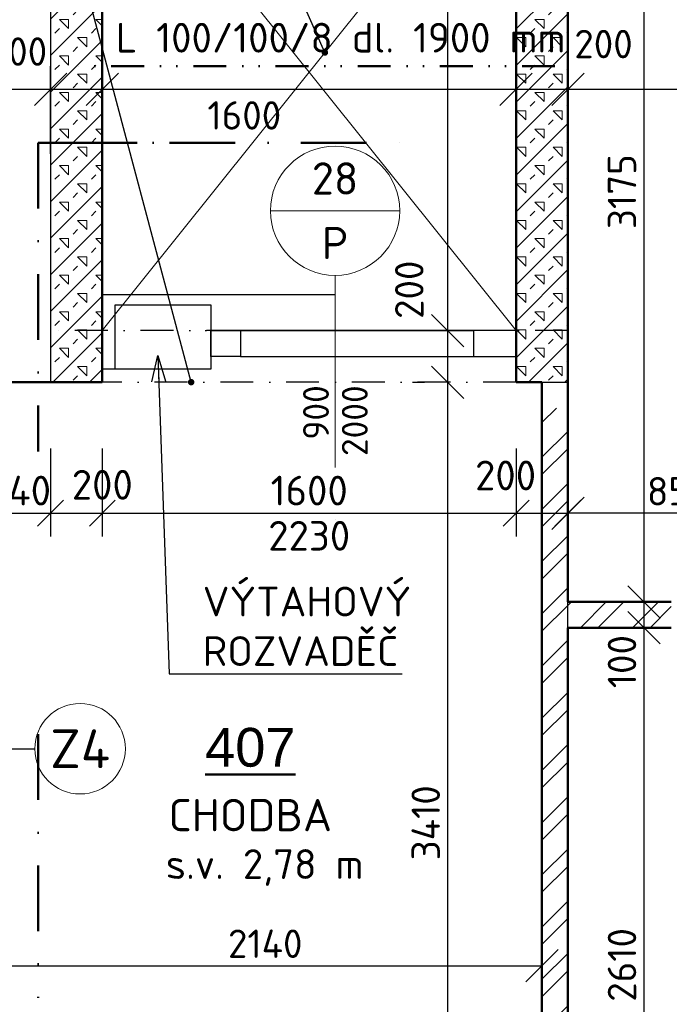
# Model space of a CAD drawing. Header units: millimetres. Extents: x -118752 to 407724, y -73278 to 155058.
# Tile 33 of 256: x 97445 to 99957, y -60256 to -56446. Entities that reach past the tile are written whole.
import ezdxf
from ezdxf.enums import TextEntityAlignment as Align

# ---------------------------------------------------------------- set-up
doc = ezdxf.new("R2010")
doc.units = ezdxf.units.MM
doc.header["$LTSCALE"] = 10
for name, pattern in [('DASHDOT', [25.4, 12.7, -6.35, 0, -6.35]), ('DIVIDE', [31.75, 12.7, -6.35, 0, -6.35, 0, -6.35]), ('DOT', [6.35, 0, -6.35])]:
    doc.linetypes.add(name, pattern=pattern)
for name, color, linetype, lineweight in [('CKBUBLINY', 1, 'Continuous', 18), ('CKBUBLINY_POPIS', 3, 'Continuous', 25), ('CKDVERE_', 7, 'Continuous', 25), ('CKDVERE_OSY', 1, 'Continuous', 18), ('CKDVERE_POPIS', 3, 'Continuous', 25), ('CKDVERE_PRAH', 7, 'Continuous', 25), ('CKDVERE_ZARUBNE_RAM', 5, 'Continuous', 25), ('CKKOTY', 3, 'Continuous', 25), ('CKPOPISM', 6, 'Continuous', 50), ('CKPOPISM_POPIS', 3, 'Continuous', 25), ('CKREZY_OZNACENI', 4, 'DASHDOT', 50), ('CKSTENY_NADROVINOU', 7, 'DASHDOT', 25), ('CKSTENY_PODROVINOU', 7, 'Continuous', 25), ('CKSTENY_REZ', 6, 'Continuous', 50), ('CKTEXTY_MALE', 3, 'Continuous', 18), ('IN_C_TENKA', 7, 'Continuous', 18), ('srafy', 7, 'Continuous', 18)]:
    doc.layers.add(name, color=color, linetype=linetype, lineweight=lineweight)
doc.layers.add('CKDVERE_DORAZ', color=7, linetype='DOT', lineweight=25, plot=False)
doc.styles.add('Arial', font='arial.ttf', dxfattribs={"width": 0.8})
doc.styles.get("Standard").update_dxf_attribs({"font": 'isocpeur.ttf'})
doc.dimstyles.new('CADKON', dxfattribs={"dimscale": 50, "dimtxt": 2.2, "dimasz": 2.5, "dimexe": 1.8, "dimexo": 5, "dimgap": 0.6, "dimtad": 1, "dimrnd": 1, "dimtxsty": 'Standard', "dimblk1": 'OBLIQUE', "dimblk2": 'OBLIQUE', "dimsah": 1, "dimcen": 2.5, "dimadec": 1, "dimazin": 2, "dimtfac": 1, "dimtdec": 4, "dimtix": 1, "dimtmove": 2, "dimatfit": 3, "dimldrblk": 'OPEN30', "dimfxl": 5, "dimfxlon": 1, "dimtolj": 1, "dimarcsym": 0})
doc.dimstyles.new('CADKON obrazky', dxfattribs={"dimscale": 50, "dimtxt": 2.2, "dimasz": 2.5, "dimexe": 1.8, "dimexo": 2, "dimgap": 0.6, "dimtad": 1, "dimrnd": 1, "dimtxsty": 'Standard', "dimblk1": 'OBLIQUE', "dimblk2": 'OBLIQUE', "dimsah": 1, "dimcen": 2.5, "dimadec": 1, "dimazin": 2, "dimtfac": 1, "dimtdec": 4, "dimtix": 1, "dimtmove": 2, "dimatfit": 3, "dimldrblk": 'OPEN30', "dimfxl": 5, "dimfxlon": 1, "dimtolj": 1, "dimarcsym": 0})
doc.dimstyles.new('CADKON$7', dxfattribs={"dimscale": 100, "dimtxt": 2.5, "dimasz": 2.5, "dimexe": 1.8, "dimexo": 5, "dimgap": 0.6, "dimtad": 1, "dimrnd": 1, "dimtxsty": 'Standard', "dimblk1": 'OBLIQUE', "dimblk2": 'OBLIQUE', "dimsah": 1, "dimcen": 2.5, "dimadec": 1, "dimazin": 2, "dimtfac": 1, "dimtdec": 4, "dimtix": 1, "dimtmove": 0, "dimatfit": 3, "dimldrblk": 'DOTSMALL', "dimfxl": 5, "dimfxlon": 1, "dimtfill": 1, "dimtolj": 1, "dimarcsym": 0})

# ---------------------------------------------------------------- blocks, each defined once
blk = doc.blocks.new('_OBLIQUE')
at = {"color": 0, "linetype": 'ByBlock'}
blk.add_line((-0.5, -0.5), (0.5, 0.5), dxfattribs=at)
blk = doc.blocks.new('*D8180')
at = {"layer": 'CKKOTY', "color": 0, "lineweight": -2}
for p, q in [((97324.4, -56523.9), (97324.4, -56625.4)), ((97564.4, -56965.4), (97564.4, -56625.4)), ((97324.4, -56715.4), (97564.4, -56715.4))]:
    blk.add_line(p, q, dxfattribs=at)
at = {"layer": 'Defpoints', "color": 0}
for p in [(97564.4, -56715.4), (97324.4, -57023.9), (97564.4, -57848.9)]:
    blk.add_point(p, dxfattribs=at)
at = {"layer": 'CKKOTY', "color": 0, "lineweight": -2, "xscale": 125, "yscale": 125, "zscale": 125, "rotation": 180}
blk.add_blockref('_OBLIQUE', (97324.4, -56715.4), dxfattribs=at)
at = {"layer": 'CKKOTY', "color": 0, "lineweight": -2, "xscale": 125, "yscale": 125, "zscale": 125}
blk.add_blockref('_OBLIQUE', (97564.4, -56715.4), dxfattribs=at)
at = {"layer": 'CKKOTY', "color": 0, "insert": (97118.4, -56595.8), "char_height": 110, "attachment_point": 5}
blk.add_mtext('\\A1;240', dxfattribs=at)
blk = doc.blocks.new('_Open30')
at = {"color": 0, "lineweight": -2}
for p, q in [((-1, 0.268), (0, 0)), ((0, 0), (-1, -0.268)), ((0, 0), (-1, 0))]:
    blk.add_line(p, q, dxfattribs=at)
blk = doc.blocks.new('*D8181')
at = {"layer": 'CKKOTY', "color": 0, "lineweight": -2}
for p, q in [((97564.4, -56965.4), (97564.4, -56625.4)), ((97764.4, -56965.4), (97764.4, -56625.4)), ((97564.4, -56715.4), (97764.4, -56715.4))]:
    blk.add_line(p, q, dxfattribs=at)
at = {"layer": 'Defpoints', "color": 0}
for p in [(97764.4, -56715.4), (97764.4, -57648.9), (97564.4, -57848.9)]:
    blk.add_point(p, dxfattribs=at)
at = {"layer": 'CKKOTY', "color": 0, "lineweight": -2, "xscale": 125, "yscale": 125, "zscale": 125, "rotation": 180}
blk.add_blockref('_OBLIQUE', (97564.4, -56715.4), dxfattribs=at)
at = {"layer": 'CKKOTY', "color": 0, "lineweight": -2, "xscale": 125, "yscale": 125, "zscale": 125}
blk.add_blockref('_OBLIQUE', (97764.4, -56715.4), dxfattribs=at)
at = {"layer": 'CKKOTY', "color": 0, "insert": (97438.5, -56569.3), "char_height": 110, "attachment_point": 5}
blk.add_mtext('\\A1;200', dxfattribs=at)
blk = doc.blocks.new('*D8182')
at = {"layer": 'CKKOTY', "color": 0, "lineweight": -2}
for p, q in [((97764.4, -56965.4), (97764.4, -56625.4)), ((99364.4, -56965.4), (99364.4, -56625.4)), ((97764.4, -56715.4), (99364.4, -56715.4))]:
    blk.add_line(p, q, dxfattribs=at)
at = {"layer": 'Defpoints', "color": 0}
for p in [(99364.4, -56715.4), (97764.4, -57648.9), (99364.4, -57648.9)]:
    blk.add_point(p, dxfattribs=at)
at = {"layer": 'CKKOTY', "color": 0, "lineweight": -2, "xscale": 125, "yscale": 125, "zscale": 125, "rotation": 180}
blk.add_blockref('_OBLIQUE', (97764.4, -56715.4), dxfattribs=at)
at = {"layer": 'CKKOTY', "color": 0, "lineweight": -2, "xscale": 125, "yscale": 125, "zscale": 125}
blk.add_blockref('_OBLIQUE', (99364.4, -56715.4), dxfattribs=at)
at = {"layer": 'CKKOTY', "color": 0, "insert": (98313.5, -56816.3), "char_height": 110, "attachment_point": 5}
blk.add_mtext('\\A1;1600', dxfattribs=at)
blk = doc.blocks.new('*D8183')
at = {"layer": 'CKKOTY', "color": 0, "lineweight": -2}
for p, q in [((99364.4, -56965.4), (99364.4, -56625.4)), ((99564.4, -56965.4), (99564.4, -56625.4)), ((99364.4, -56715.4), (99564.4, -56715.4))]:
    blk.add_line(p, q, dxfattribs=at)
at = {"layer": 'Defpoints', "color": 0}
for p in [(99564.4, -56715.4), (99364.4, -57648.9), (99564.4, -57848.9)]:
    blk.add_point(p, dxfattribs=at)
at = {"layer": 'CKKOTY', "color": 0, "lineweight": -2, "xscale": 125, "yscale": 125, "zscale": 125, "rotation": 180}
blk.add_blockref('_OBLIQUE', (99364.4, -56715.4), dxfattribs=at)
at = {"layer": 'CKKOTY', "color": 0, "lineweight": -2, "xscale": 125, "yscale": 125, "zscale": 125}
blk.add_blockref('_OBLIQUE', (99564.4, -56715.4), dxfattribs=at)
at = {"layer": 'CKKOTY', "color": 0, "insert": (99702.3, -56540.2), "char_height": 110, "attachment_point": 5}
blk.add_mtext('\\A1;200', dxfattribs=at)
blk = doc.blocks.new('*D8185')
at = {"layer": 'CKKOTY', "color": 0, "lineweight": -2}
for p, q in [((98964.4, -57848.9), (99009.9, -57848.9)), ((99099.9, -61258.9), (99099.9, -57848.9)), ((98964.4, -61258.9), (99009.9, -61258.9))]:
    blk.add_line(p, q, dxfattribs=at)
at = {"layer": 'Defpoints', "color": 0}
for p in [(99099.9, -57848.9), (99464.4, -57848.9), (99464.4, -61258.9)]:
    blk.add_point(p, dxfattribs=at)
at = {"layer": 'CKKOTY', "color": 0, "lineweight": -2, "xscale": 125, "yscale": 125, "zscale": 125}
for p, rotation in [((99099.9, -57848.9), 90), ((99099.9, -61258.9), 270)]:
    blk.add_blockref('_OBLIQUE', p, dxfattribs=dict(at, rotation=rotation))
at = {"layer": 'CKKOTY', "color": 0, "insert": (99014.9, -59553.9), "char_height": 110, "attachment_point": 5, "rotation": 90}
blk.add_mtext('\\A1;3410', dxfattribs=at)
blk = doc.blocks.new('*D8186')
at = {"layer": 'CKKOTY', "color": 0, "lineweight": -2}
for p, q in [((98864.4, -57648.9), (99009.9, -57648.9)), ((99099.9, -57848.9), (99099.9, -57648.9)), ((98964.4, -57848.9), (99009.9, -57848.9))]:
    blk.add_line(p, q, dxfattribs=at)
at = {"layer": 'Defpoints', "color": 0}
for p in [(99099.9, -57648.9), (99364.4, -57648.9), (99464.4, -57848.9)]:
    blk.add_point(p, dxfattribs=at)
at = {"layer": 'CKKOTY', "color": 0, "lineweight": -2, "xscale": 125, "yscale": 125, "zscale": 125}
for p, rotation in [((99099.9, -57648.9), 90), ((99099.9, -57848.9), 270)]:
    blk.add_blockref('_OBLIQUE', p, dxfattribs=dict(at, rotation=rotation))
at = {"layer": 'CKKOTY', "color": 0, "insert": (98951.3, -57491.1), "char_height": 110, "attachment_point": 5, "rotation": 90}
blk.add_mtext('\\A1;200', dxfattribs=at)
blk = doc.blocks.new('*D8329')
at = {"layer": 'CKKOTY', "color": 0, "lineweight": -2}
for p, q in [((98864.4, -55648.9), (99009.9, -55648.9)), ((99099.9, -57648.9), (99099.9, -55648.9)), ((98864.4, -57648.9), (99009.9, -57648.9))]:
    blk.add_line(p, q, dxfattribs=at)
at = {"layer": 'Defpoints', "color": 0}
for p in [(99099.9, -55648.9), (99364.4, -55648.9), (99364.4, -57648.9)]:
    blk.add_point(p, dxfattribs=at)
at = {"layer": 'CKKOTY', "color": 0, "lineweight": -2, "xscale": 125, "yscale": 125, "zscale": 125}
for p, rotation in [((99099.9, -55648.9), 90), ((99099.9, -57648.9), 270)]:
    blk.add_blockref('_OBLIQUE', p, dxfattribs=dict(at, rotation=rotation))
at = {"layer": 'CKKOTY', "color": 0, "insert": (99001.3, -56257.5), "char_height": 110, "attachment_point": 5, "rotation": 90}
blk.add_mtext('\\A1;2000', dxfattribs=at)
blk = doc.blocks.new('*D8673')
at = {"layer": 'CKKOTY', "color": 0, "lineweight": -2}
for p, q in [((97324.4, -58105.8), (97324.4, -58445.8)), ((97564.4, -58105.8), (97564.4, -58445.8)), ((97324.4, -58355.8), (97564.4, -58355.8))]:
    blk.add_line(p, q, dxfattribs=at)
at = {"layer": 'Defpoints', "color": 0}
for p in [(97324.4, -57848.9), (97564.4, -57848.9), (97564.4, -58355.8)]:
    blk.add_point(p, dxfattribs=at)
at = {"layer": 'CKKOTY', "color": 0, "lineweight": -2, "xscale": 100, "yscale": 100, "zscale": 100}
blk.add_blockref('_OBLIQUE', (97324.4, -58355.8), dxfattribs=at)
at = {"layer": 'CKKOTY', "color": 0, "lineweight": -2, "xscale": 100, "yscale": 100, "zscale": 100, "rotation": 180}
blk.add_blockref('_OBLIQUE', (97564.4, -58355.8), dxfattribs=at)
at = {"layer": 'CKKOTY', "color": 0, "insert": (97444.4, -58268.3), "char_height": 115, "attachment_point": 5}
blk.add_mtext('\\A1;240', dxfattribs=at)
blk = doc.blocks.new('*D8674')
at = {"layer": 'CKKOTY', "color": 0, "lineweight": -2}
for p, q in [((97564.4, -58105.8), (97564.4, -58445.8)), ((97764.4, -58105.8), (97764.4, -58445.8)), ((97564.4, -58355.8), (97764.4, -58355.8))]:
    blk.add_line(p, q, dxfattribs=at)
at = {"layer": 'Defpoints', "color": 0}
for p in [(97564.4, -57848.9), (97764.4, -57848.9), (97764.4, -58355.8)]:
    blk.add_point(p, dxfattribs=at)
at = {"layer": 'CKKOTY', "color": 0, "lineweight": -2, "xscale": 100, "yscale": 100, "zscale": 100, "rotation": 180}
blk.add_blockref('_OBLIQUE', (97564.4, -58355.8), dxfattribs=at)
at = {"layer": 'CKKOTY', "color": 0, "lineweight": -2, "xscale": 100, "yscale": 100, "zscale": 100}
blk.add_blockref('_OBLIQUE', (97764.4, -58355.8), dxfattribs=at)
at = {"layer": 'CKKOTY', "color": 0, "insert": (97764.4, -58245.9), "char_height": 115, "attachment_point": 5}
blk.add_mtext('\\A1;200', dxfattribs=at)
blk = doc.blocks.new('*D8675')
at = {"layer": 'CKKOTY', "color": 0, "lineweight": -2}
for p, q in [((99364.4, -58105.8), (99364.4, -58445.8)), ((99564.4, -58105.8), (99564.4, -58445.8)), ((99364.4, -58355.8), (99564.4, -58355.8))]:
    blk.add_line(p, q, dxfattribs=at)
at = {"layer": 'Defpoints', "color": 0}
for p in [(99364.4, -57848.9), (99564.4, -57848.9), (99564.4, -58355.8)]:
    blk.add_point(p, dxfattribs=at)
at = {"layer": 'CKKOTY', "color": 0, "lineweight": -2, "xscale": 100, "yscale": 100, "zscale": 100, "rotation": 180}
blk.add_blockref('_OBLIQUE', (99364.4, -58355.8), dxfattribs=at)
at = {"layer": 'CKKOTY', "color": 0, "lineweight": -2, "xscale": 100, "yscale": 100, "zscale": 100}
blk.add_blockref('_OBLIQUE', (99564.4, -58355.8), dxfattribs=at)
at = {"layer": 'CKKOTY', "color": 0, "insert": (99323.6, -58209.7), "char_height": 115, "attachment_point": 5}
blk.add_mtext('\\A1;200', dxfattribs=at)
blk = doc.blocks.new('*D8676')
at = {"layer": 'CKKOTY', "color": 0, "lineweight": -2}
for p, q in [((97764.4, -58105.8), (97764.4, -58445.8)), ((99364.4, -58105.8), (99364.4, -58445.8)), ((97764.4, -58355.8), (99364.4, -58355.8))]:
    blk.add_line(p, q, dxfattribs=at)
at = {"layer": 'Defpoints', "color": 0}
for p in [(97764.4, -57848.9), (99364.4, -57848.9), (99364.4, -58355.8)]:
    blk.add_point(p, dxfattribs=at)
at = {"layer": 'CKKOTY', "color": 0, "lineweight": -2, "xscale": 100, "yscale": 100, "zscale": 100, "rotation": 180}
blk.add_blockref('_OBLIQUE', (97764.4, -58355.8), dxfattribs=at)
at = {"layer": 'CKKOTY', "color": 0, "lineweight": -2, "xscale": 100, "yscale": 100, "zscale": 100}
blk.add_blockref('_OBLIQUE', (99364.4, -58355.8), dxfattribs=at)
at = {"layer": 'CKKOTY', "color": 0, "char_height": 115, "attachment_point": 5}
for s, insert in [('\\A1;1600', (98564.4, -58268.3)), ('\\A1;2230', (98564.4, -58443.3))]:
    blk.add_mtext(s, dxfattribs=dict(at, insert=insert))
blk = doc.blocks.new('*D8952')
at = {"layer": 'CKKOTY', "color": 0, "lineweight": -2}
for p, q in [((99814.4, -55523.9), (99948.7, -55523.9)), ((99858.7, -55523.9), (99858.7, -58698.9)), ((99814.4, -58698.9), (99948.7, -58698.9))]:
    blk.add_line(p, q, dxfattribs=at)
at = {"layer": 'Defpoints', "color": 0}
for p in [(99564.4, -55523.9), (99564.4, -58698.9), (99858.7, -58698.9)]:
    blk.add_point(p, dxfattribs=at)
at = {"layer": 'CKKOTY', "color": 0, "lineweight": -2, "xscale": 125, "yscale": 125, "zscale": 125}
for p, rotation in [((99858.7, -55523.9), 90), ((99858.7, -58698.9), 270)]:
    blk.add_blockref('_OBLIQUE', p, dxfattribs=dict(at, rotation=rotation))
at = {"layer": 'CKKOTY', "color": 0, "insert": (99773.7, -57111.4), "char_height": 110, "attachment_point": 5, "rotation": 90}
blk.add_mtext('\\A1;3175', dxfattribs=at)
blk = doc.blocks.new('*D8953')
at = {"layer": 'CKKOTY', "color": 0, "lineweight": -2}
for p, q in [((99814.4, -58698.9), (99948.7, -58698.9)), ((99858.7, -58698.9), (99858.7, -58798.9)), ((99814.4, -58798.9), (99948.7, -58798.9))]:
    blk.add_line(p, q, dxfattribs=at)
at = {"layer": 'Defpoints', "color": 0}
for p in [(99564.4, -58698.9), (99564.4, -58798.9), (99858.7, -58798.9)]:
    blk.add_point(p, dxfattribs=at)
at = {"layer": 'CKKOTY', "color": 0, "lineweight": -2, "xscale": 125, "yscale": 125, "zscale": 125}
for p, rotation in [((99858.7, -58698.9), 90), ((99858.7, -58798.9), 270)]:
    blk.add_blockref('_OBLIQUE', p, dxfattribs=dict(at, rotation=rotation))
at = {"layer": 'CKKOTY', "color": 0, "insert": (99773.7, -58930.2), "char_height": 110, "attachment_point": 5, "rotation": 90}
blk.add_mtext('\\A1;100', dxfattribs=at)
blk = doc.blocks.new('*D8954')
at = {"layer": 'CKKOTY', "color": 0, "lineweight": -2}
for p, q in [((99814.4, -58798.9), (99948.7, -58798.9)), ((99858.7, -58798.9), (99858.7, -61408.9)), ((99814.4, -61408.9), (99948.7, -61408.9))]:
    blk.add_line(p, q, dxfattribs=at)
at = {"layer": 'Defpoints', "color": 0}
for p in [(99564.4, -58798.9), (99564.4, -61408.9), (99858.7, -61408.9)]:
    blk.add_point(p, dxfattribs=at)
at = {"layer": 'CKKOTY', "color": 0, "lineweight": -2, "xscale": 125, "yscale": 125, "zscale": 125}
for p, rotation in [((99858.7, -58798.9), 90), ((99858.7, -61408.9), 270)]:
    blk.add_blockref('_OBLIQUE', p, dxfattribs=dict(at, rotation=rotation))
at = {"layer": 'CKKOTY', "color": 0, "insert": (99773.7, -60103.9), "char_height": 110, "attachment_point": 5, "rotation": 90}
blk.add_mtext('\\A1;2610', dxfattribs=at)
blk = doc.blocks.new('*D8965')
at = {"layer": 'CKKOTY', "color": 0, "lineweight": -2}
for p, q in [((97324.4, -59973.9), (97324.4, -60197)), ((99464.4, -59971.7), (99464.4, -60197)), ((97324.4, -60107), (99464.4, -60107))]:
    blk.add_line(p, q, dxfattribs=at)
at = {"layer": 'Defpoints', "color": 0}
for p in [(97324.4, -59723.9), (99464.4, -59721.7), (99464.4, -60107)]:
    blk.add_point(p, dxfattribs=at)
at = {"layer": 'CKKOTY', "color": 0, "lineweight": -2, "xscale": 125, "yscale": 125, "zscale": 125, "rotation": 180}
blk.add_blockref('_OBLIQUE', (97324.4, -60107), dxfattribs=at)
at = {"layer": 'CKKOTY', "color": 0, "lineweight": -2, "xscale": 125, "yscale": 125, "zscale": 125}
blk.add_blockref('_OBLIQUE', (99464.4, -60107), dxfattribs=at)
at = {"layer": 'CKKOTY', "color": 0, "insert": (98394.4, -60022), "char_height": 110, "attachment_point": 5}
blk.add_mtext('\\A1;2140', dxfattribs=at)
blk = doc.blocks.new('*D8977')
at = {"layer": 'CKKOTY', "color": 0, "lineweight": -2}
for p, q in [((99564.4, -58448.9), (99564.4, -58265.8)), ((100414.4, -58448.9), (100414.4, -58265.8)), ((100414.4, -58355.8), (99564.4, -58355.8))]:
    blk.add_line(p, q, dxfattribs=at)
at = {"layer": 'Defpoints', "color": 0}
for p in [(99564.4, -58355.8), (99564.4, -58698.9), (100414.4, -58698.9)]:
    blk.add_point(p, dxfattribs=at)
at = {"layer": 'CKKOTY', "color": 0, "lineweight": -2, "xscale": 125, "yscale": 125, "zscale": 125, "rotation": 180}
blk.add_blockref('_OBLIQUE', (99564.4, -58355.8), dxfattribs=at)
at = {"layer": 'CKKOTY', "color": 0, "lineweight": -2, "xscale": 125, "yscale": 125, "zscale": 125}
blk.add_blockref('_OBLIQUE', (100414.4, -58355.8), dxfattribs=at)
at = {"layer": 'CKKOTY', "color": 0, "insert": (99989.4, -58270.8), "char_height": 110, "attachment_point": 5}
blk.add_mtext('\\A1;850', dxfattribs=at)
blk = doc.blocks.new('*D8978')
at = {"layer": 'CKKOTY', "color": 0, "lineweight": -2}
for p, q in [((99564.4, -56965.4), (99564.4, -56625.4)), ((101234.4, -56965.4), (101234.4, -56625.4)), ((99564.4, -56715.4), (101234.4, -56715.4))]:
    blk.add_line(p, q, dxfattribs=at)
at = {"layer": 'Defpoints', "color": 0}
for p in [(101234.4, -56715.4), (99564.4, -57354.7), (101234.4, -57354.7)]:
    blk.add_point(p, dxfattribs=at)
at = {"layer": 'CKKOTY', "color": 0, "lineweight": -2, "xscale": 125, "yscale": 125, "zscale": 125, "rotation": 180}
blk.add_blockref('_OBLIQUE', (99564.4, -56715.4), dxfattribs=at)
at = {"layer": 'CKKOTY', "color": 0, "lineweight": -2, "xscale": 125, "yscale": 125, "zscale": 125}
blk.add_blockref('_OBLIQUE', (101234.4, -56715.4), dxfattribs=at)
at = {"layer": 'CKKOTY', "color": 0, "insert": (100399.4, -56630.4), "char_height": 110, "attachment_point": 5}
blk.add_mtext('\\A1;1670', dxfattribs=at)
blk = doc.blocks.new('CK_BUBBLE_1_0_0')
at = {"color": 0, "linetype": 'ByBlock', "lineweight": -2}
blk.add_circle((0, 0), 1, dxfattribs=at)
blk = doc.blocks.new('CK_BUBBLE_2_0_0')
at = {"color": 0, "linetype": 'ByBlock', "lineweight": -2}
blk.add_line((1, 0), (-1, 0), dxfattribs=at)
blk.add_circle((0, 0), 1, dxfattribs=at)
blk = doc.blocks.new('CKBL2112015110036', base_point=(97645.2, -82228.5))

msp = doc.modelspace()

# ---------------------------------------------------------------- hatches: boundary and pattern name
at = {"layer": 'srafy', "transparency": 33554661}
h = msp.add_hatch(dxfattribs=at)
h.set_pattern_fill('BETON-PERLITBETON', color=256, scale=25, style=0)
h.set_pattern_definition([(45, (0, 0), (-70.71068, 70.71068), []), (45, (70.71, 0), (-70.71068, 70.71068), [25, -75]), (135, (123.74, 17.68), (-70.71068, -70.71068), [50, -50]), (0, (88.39, 53.03), (70.71068, 70.71068), [35.35534, -106.06602]), (90, (123.744, 17.68), (-70.71068, 70.71068), [35.35534, -106.06602])])
h.paths.add_polyline_path([(99364.387, -55648.898), (99364.387, -57648.898), (99564.387, -57648.898), (99564.387, -55648.898)])
h.paths.add_polyline_path([(99364.387, -55648.898), (99564.387, -55648.898), (99564.387, -55523.898), (99564.387, -55448.898), (98339.683, -55448.898), (97564.387, -55448.898), (97564.387, -55523.898), (97564.387, -55648.898), (97764.387, -55648.898)])
h.paths.add_polyline_path([(97564.387, -55803.505), (97764.387, -56556.019), (97764.387, -55648.898), (97564.387, -55648.898)])
h.paths.add_polyline_path([(97764.387, -56556.019), (97564.387, -55803.505), (97564.387, -56922.486), (97764.387, -56922.486)])
h.paths.add_polyline_path([(97564.387, -56922.486), (97564.387, -57648.898), (97764.387, -57648.898), (97764.387, -57509.744), (97764.387, -56922.486)])
h.paths.add_polyline_path([(97564.387, -57848.898), (97764.387, -57848.898), (97764.387, -57798.898), (97764.387, -57648.898), (97564.387, -57648.898)])
h.paths.add_polyline_path([(99364.387, -57748.898), (99364.387, -57848.898), (99464.387, -57848.898), (99564.387, -57848.898), (99564.387, -57648.898), (99364.387, -57648.898)])
h.paths.add_polyline_path([(98862.301, -55733.63), (98862.301, -55469.63), (99027.301, -55469.63), (99027.301, -55733.63)], flags=24)
h.paths.add_polyline_path([(97592.608, -56486.797), (97856.608, -56486.797), (97856.608, -56651.797), (97592.608, -56651.797)], flags=24)
h.paths.add_polyline_path([(97592.608, -56486.797), (97856.608, -56486.797), (97856.608, -56651.797), (97592.608, -56651.797)], flags=24)
h = msp.add_hatch(dxfattribs=at)
h.set_pattern_fill('ANSI32', color=256, scale=15, style=0)
h.paths.add_polyline_path([(99564.387, -58798.898), (99564.387, -57948.898), (99464.387, -57948.898), (99464.387, -61258.898), (99564.387, -61258.898), (99564.387, -58898.898)])
edge = h.paths.add_edge_path()
edge.add_line((99464.387, -61258.898), (97564.387, -61258.898))
edge.add_line((97564.387, -61258.898), (97564.387, -61183.898))
edge.add_line((97564.387, -61183.898), (97444.387, -61183.898))
edge.add_line((97444.387, -61183.898), (97444.387, -61203.898))
edge.add_line((97444.387, -61203.898), (97544.387, -61203.898))
edge.add_line((97544.387, -61203.898), (97544.387, -61213.898))
edge.add_line((97544.387, -61213.898), (97465.637, -61213.898))
edge.add_arc((97465.637, -61231.898), 18, 90, 180)
edge.add_line((97447.637, -61231.898), (97447.637, -61298.898))
edge.add_line((97447.637, -61298.898), (97447.637, -61365.898))
edge.add_arc((97465.637, -61365.898), 18, 180, 270)
edge.add_line((97465.637, -61383.898), (97544.387, -61383.898))
edge.add_line((97544.387, -61383.898), (97544.387, -61393.898))
edge.add_line((97544.387, -61393.898), (97444.387, -61393.898))
edge.add_line((97444.387, -61393.898), (97444.387, -61408.898))
edge.add_line((97444.387, -61408.898), (97539.387, -61408.898))
edge.add_line((97539.387, -61408.898), (97814.387, -61408.898))
edge.add_line((97814.387, -61408.898), (98289.387, -61408.898))
edge.add_line((98289.387, -61408.898), (99564.387, -61408.898))
edge.add_line((99564.387, -61408.898), (99564.387, -61258.898))
edge.add_line((99564.387, -61258.898), (99464.387, -61258.898))
edge = h.paths.add_edge_path()
edge.add_line((96564.387, -61408.898), (97444.387, -61408.898))
edge.add_line((97444.387, -61408.898), (97444.387, -61393.898))
edge.add_line((97444.387, -61393.898), (97344.387, -61393.898))
edge.add_line((97344.387, -61393.898), (97344.387, -61383.898))
edge.add_line((97344.387, -61383.898), (97423.137, -61383.898))
edge.add_arc((97423.137, -61365.898), 18, 270, 360)
edge.add_line((97441.137, -61365.898), (97441.137, -61298.898))
edge.add_line((97441.137, -61298.898), (97441.137, -61231.898))
edge.add_arc((97423.137, -61231.898), 18, 0, 90)
edge.add_line((97423.137, -61213.898), (97344.387, -61213.898))
edge.add_line((97344.387, -61213.898), (97344.387, -61203.898))
edge.add_line((97344.387, -61203.898), (97444.387, -61203.898))
edge.add_line((97444.387, -61203.898), (97444.387, -61183.898))
edge.add_line((97444.387, -61183.898), (97324.387, -61183.898))
edge.add_line((97324.387, -61183.898), (97324.387, -61258.898))
edge.add_line((97324.387, -61258.898), (94459.387, -61258.898))
edge.add_line((94459.387, -61258.898), (94459.387, -61408.898))
edge.add_line((94459.387, -61408.898), (94724.387, -61408.898))
edge.add_line((94724.387, -61408.898), (95964.387, -61408.898))
edge.add_line((95964.387, -61408.898), (96564.387, -61408.898))
h.paths.add_polyline_path([(93559.387, -61258.898), (91859.387, -61258.898), (91559.387, -61258.898), (91559.387, -61298.898), (91559.387, -61408.898), (91859.387, -61408.898), (93559.387, -61408.898)])
h = msp.add_hatch(dxfattribs=at)
h.set_pattern_fill('ANSI32', color=256, scale=15, style=0)
h.paths.add_polyline_path([(101334.387, -58698.898), (101234.387, -58698.898), (100864.387, -58698.898), (100864.387, -58798.898), (103184.387, -58798.898), (103184.387, -58698.898)])
h.paths.add_polyline_path([(99564.387, -58698.898), (99564.387, -58798.898), (99964.387, -58798.898), (99964.387, -58698.898)])

# ---------------------------------------------------------------- linework, layer by layer
at = {"layer": 'CKBUBLINY'}
msp.add_line((98664.387, -58382.053), (98664.387, -58382.053), dxfattribs=at)
at = {"layer": 'CKDVERE_'}
msp.add_line((97764.387, -57509.744), (98664.387, -57509.744), dxfattribs=at)
at = {"layer": 'CKDVERE_DORAZ'}
for p, q in [((98164.387, -57648.898), (99164.387, -57648.898)), ((97564.387, -57848.898), (97324.387, -57848.898))]:
    msp.add_line(p, q, dxfattribs=at)
at = {"layer": 'CKDVERE_OSY'}
msp.add_line((98664.387, -57435.364), (98664.387, -58178.824), dxfattribs=at)
at = {"layer": 'CKDVERE_PRAH'}
for p, q in [((98299.387, -57648.898), (99199.387, -57648.898)), ((98299.387, -57748.898), (99199.387, -57748.898))]:
    msp.add_line(p, q, dxfattribs=at)
at = {"layer": 'CKDVERE_ZARUBNE_RAM'}
for p, q in [((98184.387, -57648.898), (98299.387, -57648.898)), ((98184.387, -57748.898), (98184.387, -57648.898)), ((98299.387, -57648.898), (98299.387, -57748.898)), ((99364.387, -57648.898), (99199.387, -57648.898)), ((99199.387, -57648.898), (99199.387, -57748.898)), ((99364.387, -57748.898), (99364.387, -57648.898)), ((98299.387, -57748.898), (98184.387, -57748.898)), ((99199.387, -57748.898), (99364.387, -57748.898)), ((97814.387, -57798.898), (97764.387, -57798.898))]:
    msp.add_line(p, q, dxfattribs=at)
msp.add_lwpolyline([(97814.387, -57548.898), (98184.387, -57548.898), (98184.387, -57798.898), (97814.387, -57798.898)], close=True, dxfattribs=at)
at = {"layer": 'CKREZY_OZNACENI', "ltscale": 2}
for p, q in [((97516.196, -56922.486), (97516.196, -58117.18)), ((97516.196, -56922.486), (99016.196, -56922.486)), ((97516.196, -59211.553), (97516.196, -60230.74)), ((96016.196, -60230.74), (97516.196, -60230.74))]:
    msp.add_line(p, q, dxfattribs=at)
at = {"layer": 'CKREZY_OZNACENI'}
msp.add_line((97516.196, -56922.486), (98266.196, -56922.486), dxfattribs=at)
at = {"layer": 'CKSTENY_NADROVINOU'}
for p, q in [((99564.387, -57648.898), (97564.387, -57648.898)), ((99364.387, -57848.898), (97764.387, -57848.898))]:
    msp.add_line(p, q, dxfattribs=at)
at = {"layer": 'CKSTENY_PODROVINOU'}
for p, q in [((97564.387, -55523.898), (97564.387, -57848.898)), ((99364.387, -57648.898), (98184.387, -57648.898)), ((99464.387, -57848.898), (99564.387, -57848.898))]:
    msp.add_line(p, q, dxfattribs=at)
at = {"layer": 'CKSTENY_PODROVINOU', "color": 0, "linetype": 'Continuous'}
msp.add_line((99564.387, -58798.898), (99564.387, -58698.898), dxfattribs=at)
at = {"layer": 'CKSTENY_REZ'}
for p, q in [((99564.387, -57848.898), (99564.387, -55523.898)), ((97764.387, -55648.898), (97764.387, -57648.898)), ((99364.387, -57648.898), (99364.387, -55648.898)), ((97764.387, -57848.898), (97764.387, -57648.898)), ((98184.387, -57648.898), (98184.387, -57648.898)), ((99364.387, -57648.898), (99364.387, -57648.898)), ((99364.387, -57848.898), (99364.387, -57648.898)), ((97564.387, -57848.898), (97324.387, -57848.898)), ((97564.387, -57848.898), (97764.387, -57848.898)), ((99364.387, -57848.898), (99464.387, -57848.898)), ((99464.387, -61258.898), (99464.387, -57848.898)), ((99564.387, -58698.898), (99564.387, -57848.898)), ((99564.387, -58698.898), (99964.387, -58698.898)), ((99564.387, -58798.898), (99964.387, -58798.898)), ((99564.387, -61408.898), (99564.387, -58798.898))]:
    msp.add_line(p, q, dxfattribs=at)
at = {"layer": 'CKSTENY_REZ', "linetype": 'DIVIDE'}
msp.add_line((99514.387, -56625.399), (97614.387, -56625.399), dxfattribs=at)
at = {"layer": 'IN_C_TENKA'}
for p, q in [((97764.387, -55648.898), (99364.387, -57648.898)), ((99364.387, -55648.898), (97764.387, -57648.898))]:
    msp.add_line(p, q, dxfattribs=at)

# ---------------------------------------------------------------- block references
at = {"layer": 'CKBUBLINY'}
ref = msp.add_blockref('CK_BUBBLE_2_0_0', (98664.387, -57185.364), dxfattribs=dict(at, xscale=250, yscale=250, zscale=250))
ref.add_attrib('NUM1', '28', dxfattribs={"layer": 'CKBUBLINY_POPIS', "height": 125}).set_placement((98664.387, -57122.864), align=Align.CENTER)
ref.add_attrib('NUM2', 'P', dxfattribs={"layer": 'CKBUBLINY_POPIS', "height": 125}).set_placement((98664.387, -57247.864), align=Align.TOP_CENTER)
ref = msp.add_blockref('CK_BUBBLE_1_0_0', (97678.608, -59267.424), dxfattribs=dict(at, xscale=175, yscale=175, zscale=175))
ref.add_attrib('NUM1', 'Z4', dxfattribs={"layer": 'CKBUBLINY_POPIS', "height": 150}).set_placement((97678.608, -59267.424), align=Align.MIDDLE_CENTER)
at = {"layer": 'CKPOPISM'}
ref = msp.add_blockref('CKBL2112015110036', (98336.712, -59586.698), dxfattribs=dict(at, xscale=0.5, yscale=0.5, zscale=0.5))
ref.add_attrib('JMENO', 'CHODBA', dxfattribs={"layer": 'CKPOPISM_POPIS', "height": 125}).set_placement((98336.712, -59586.698), align=Align.CENTER)
ref.add_attrib('CISLO', '%%U407', dxfattribs={"height": 150, "style": 'Arial'}).set_placement((98336.712, -59336.698), align=Align.CENTER)

# ---------------------------------------------------------------- texts
at = {"layer": 'CKDVERE_POPIS'}
msp.add_text(' 2000', height=100, rotation=90, dxfattribs=at).set_placement((98690.617, -58029.611), align=Align.TOP_CENTER)
msp.add_text('  900', height=100, rotation=90, dxfattribs=at).set_placement((98640.617, -58029.611), align=Align.CENTER)
at = {"layer": 'CKTEXTY_MALE', "char_height": 115, "attachment_point": 7}
for s, insert in [('L 100/100/8 dl. 1900 mm', (97816.986, -56573.112)), ('VÝTAHOVÝ \\PROZVADĚČ', (98152.683, -58947.115)), ('s.v. 2,78 m', (98009.84, -59798.03))]:
    msp.add_mtext(s, dxfattribs=dict(at, insert=insert))

# ---------------------------------------------------------------- dimensions: what is measured, and where the dimension line sits
at = {"layer": 'CKKOTY'}
dim = msp.add_linear_dim(base=(99858.72, -58698.898), p1=(99564.387, -55523.898), p2=(99564.387, -58698.898), angle=90, dimstyle='CADKON', dxfattribs=at)
dim.commit()
dim.dimension.update_dxf_attribs({"geometry": '*D8952', "text_midpoint": (99773.72, -57111.398)})
for base, p1, p2, override, picture, middle in [((99099.894, -55648.898), (99364.387, -57648.898), (99364.387, -55648.898), {"dimscale": 50, "dimexo": 10, "dimtmove": 2}, '*D8329', (99001.286, -56257.511)), ((99099.894, -57648.898), (99464.387, -57848.898), (99364.387, -57648.898), {"dimscale": 50, "dimexo": 10, "dimtmove": 2}, '*D8186', (98951.346, -57491.077)), ((99858.72, -58798.898), (99564.387, -58698.898), (99564.387, -58798.898), {"dimtmove": 2}, '*D8953', (99773.72, -58930.157))]:
    dim = msp.add_linear_dim(base=base, p1=p1, p2=p2, angle=90, dimstyle='CADKON', override=override, dxfattribs=at)
    dim.commit()
    dim.dimension.update_dxf_attribs({"geometry": picture, "text_midpoint": middle, "dimtype": 160})
for base, p1, p2, dimstyle, override, picture, middle in [((99564.387, -56715.399), (99364.387, -57648.898), (99564.387, -57848.898), 'CADKON', {"dimscale": 50, "dimexo": 10, "dimtmove": 2}, '*D8183', (99702.332, -56540.191)), ((97764.387, -56715.399), (97564.387, -57848.898), (97764.387, -57648.898), 'CADKON', {"dimscale": 50, "dimexo": 10, "dimtmove": 2}, '*D8181', (97438.527, -56569.297)), ((97564.387, -56715.399), (97324.387, -57023.898), (97564.387, -57848.898), 'CADKON', {"dimscale": 50, "dimexo": 10, "dimtmove": 2}, '*D8180', (97118.399, -56595.837)), ((99364.387, -56715.399), (97764.387, -57648.898), (99364.387, -57648.898), 'CADKON', {"dimscale": 50, "dimexo": 10, "dimtmove": 2}, '*D8182', (98313.503, -56816.32)), ((97764.387, -58355.79), (97564.387, -57848.898), (97764.387, -57848.898), 'CADKON obrazky', {"dimtxt": 2.3, "dimasz": 2, "dimtmove": 2}, '*D8674', (97764.387, -58245.889)), ((99564.387, -58355.79), (99364.387, -57848.898), (99564.387, -57848.898), 'CADKON obrazky', {"dimtxt": 2.3, "dimasz": 2, "dimtmove": 2}, '*D8675', (99323.556, -58209.715))]:
    dim = msp.add_linear_dim(base=base, p1=p1, p2=p2, dimstyle=dimstyle, override=override, dxfattribs=at)
    dim.commit()
    dim.dimension.update_dxf_attribs({"geometry": picture, "text_midpoint": middle, "dimtype": 160})
for base, p1, p2, picture, middle in [((101234.387, -56715.399), (99564.387, -57354.742), (101234.387, -57354.742), '*D8978', (100399.387, -56630.399)), ((99564.387, -58355.79), (100414.387, -58698.898), (99564.387, -58698.898), '*D8977', (99989.387, -58270.79))]:
    dim = msp.add_linear_dim(base=base, p1=p1, p2=p2, dimstyle='CADKON', dxfattribs=at)
    dim.commit()
    dim.dimension.update_dxf_attribs({"geometry": picture, "text_midpoint": middle})
for base, p1, p2, override, picture, middle in [((99099.894, -57848.898), (99464.387, -61258.898), (99464.387, -57848.898), {"dimscale": 50, "dimexo": 10, "dimtmove": 2}, '*D8185', (99014.894, -59553.898)), ((99858.72, -61408.898), (99564.387, -58798.898), (99564.387, -61408.898), {"dimtmove": 2}, '*D8954', (99773.72, -60103.898))]:
    dim = msp.add_linear_dim(base=base, p1=p1, p2=p2, angle=90, dimstyle='CADKON', override=override, dxfattribs=at)
    dim.commit()
    dim.dimension.update_dxf_attribs({"geometry": picture, "text_midpoint": middle})
for base, p1, p2, dimstyle, override, picture, middle in [((97564.387, -58355.79), (97324.387, -57848.898), (97564.387, -57848.898), 'CADKON obrazky', {"dimtxt": 2.3, "dimasz": 2}, '*D8673', (97444.387, -58268.29)), ((99464.387, -60107.022), (97324.387, -59723.948), (99464.387, -59721.69), 'CADKON', {"dimtmove": 2}, '*D8965', (98394.387, -60022.022))]:
    dim = msp.add_linear_dim(base=base, p1=p1, p2=p2, dimstyle=dimstyle, override=override, dxfattribs=at)
    dim.commit()
    dim.dimension.update_dxf_attribs({"geometry": picture, "text_midpoint": middle})
dim = msp.add_linear_dim(base=(99364.387, -58355.79), p1=(97764.387, -57848.898), p2=(99364.387, -57848.898), text='<>\\X2230', dimstyle='CADKON obrazky', override={"dimtxt": 2.3, "dimasz": 2, "dimtmove": 2}, dxfattribs=at)
dim.commit()
dim.dimension.update_dxf_attribs({"geometry": '*D8676', "text_midpoint": (98564.387, -58268.29)})

# ---------------------------------------------------------------- leaders
at = {"layer": 'CKBUBLINY'}
msp.add_leader([(97374.387, -59267.424), (97503.608, -59267.424)], dimstyle='CADKON', override={"dimasz": 2.5, "dimldrblk": 'None'}, dxfattribs=at)
at = {"layer": 'CKTEXTY_MALE', "annotation_type": 0, "has_hookline": 1}
for points, dimstyle, override, hookline_direction, text_width in [([(98625.016, -56573.112), (97253.573, -53457.845), (97153.573, -53457.845)], 'CADKON$7', {"dimtxt": 2.3, "dimasz": 1}, 1, 2570.25), ([(98108.003, -57848.898), (97211.929, -54477.356), (97111.929, -54477.356)], 'CADKON$7', {"dimtxt": 2.3, "dimasz": 1}, 1, 2558.75), ([(97978.959, -57746.156), (98022.683, -58977.115), (98122.683, -58977.115)], 'CADKON obrazky', {"dimtxt": 2.3, "dimasz": 2}, 0, 770.5)]:
    msp.add_leader(points, dimstyle=dimstyle, override=override, dxfattribs=dict(at, hookline_direction=hookline_direction, text_width=text_width))

doc.saveas('drawing.dxf')
